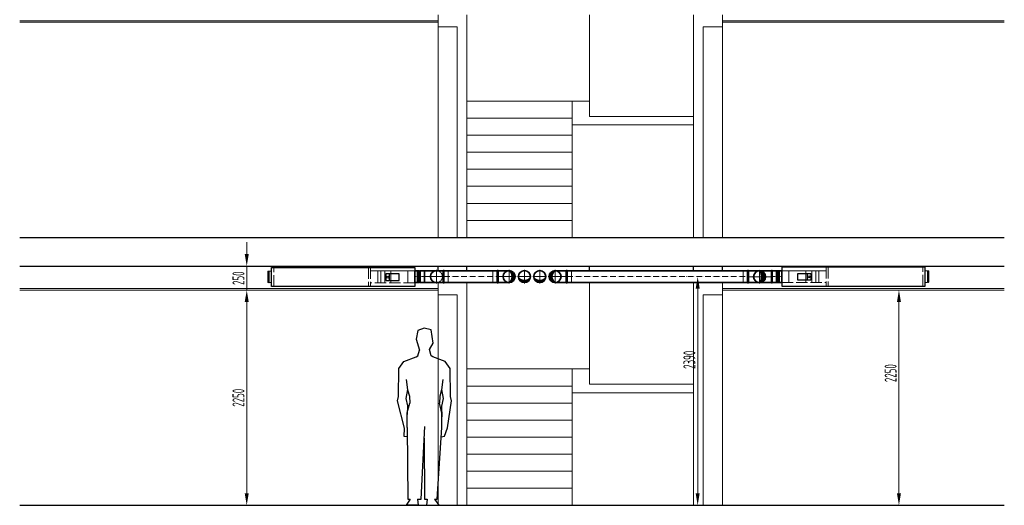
# Model space of a CAD drawing. Header units: millimetres. Extents: x -118717 to 8962, y 22910 to 145283.
# Tile 62 of 193: x -68195 to -57907, y 89973 to 95049. Entities that reach past the tile are written whole.
import ezdxf

# ---------------------------------------------------------------- set-up
doc = ezdxf.new("R2010")
doc.units = ezdxf.units.MM
for name, pattern in [('ACAD_ISO02W100', [15, 12, -3]), ('ACAD_ISO10W100', [18, 12, -3, 0, -3]), ('phl_thick', [0])]:
    doc.linetypes.add(name, pattern=pattern)
for name, color, linetype, lineweight in [('UT_KOTY - DIMENZE', 7, 'Continuous', 5), ('VZT_01 SUP (PŘÍVOD) - OBRYS', 5, 'Continuous', 35), ('VZT_02 SUP (PŘÍVOD) - OSA', 5, 'ACAD_ISO10W100', 5), ('VZT_04 SUP (PŘÍVOD) - SKRYTÉ', 5, 'ACAD_ISO02W100', 5), ('VZT_05 ETA (ODVOD) - OBRYS', 6, 'Continuous', 35), ('VZT_06 ETA (ODVOD) - OSA', 6, 'ACAD_ISO10W100', 5), ('VZT_21 ZAŘÍZENÍ - OBRYS', 1, 'Continuous', 30), ('VZT_22 ZAŘÍZENÍ - DETAIL', 8, 'Continuous', 5), ('VZT_50 POPIS - OBECNE', 7, 'Continuous', 13)]:
    doc.layers.add(name, color=color, linetype=linetype, lineweight=lineweight)
doc.layers.add('VZT_03 SUP (PŘÍVOD) - NETISK', color=8, linetype='ACAD_ISO02W100', lineweight=5, plot=False)
doc.layers.add('VZT_07 ETA (ODVOD) - NETISK', color=8, linetype='ACAD_ISO02W100', lineweight=5, plot=False)
doc.styles.add('ISOCP 2.5', font='isocp.shx', dxfattribs={"width": 0.6, "height": 2.5})

msp = doc.modelspace()

# ---------------------------------------------------------------- hatches: boundary and pattern name
at = {"layer": 'VZT_01 SUP (PŘÍVOD) - OBRYS'}
h = msp.add_hatch(color=256, dxfattribs=at)
h.dxf.hatch_style = 1
h.paths.add_polyline_path([(-63081, 92300, 0.242708), (-63049, 92363), (-63019, 92363, -0.414214)])
h.paths.add_polyline_path([(-63019, 92363), (-63049, 92363, 0.242708), (-63081, 92425, -0.414214)])
h = msp.add_hatch(color=256, dxfattribs=at)
h.dxf.hatch_style = 1
h.paths.add_polyline_path([(-62601, 92300, -0.242708), (-62633, 92363), (-62664, 92363, 0.414214)])
h.paths.add_polyline_path([(-62664, 92363), (-62633, 92363, -0.242708), (-62601, 92425, 0.414214)])
h = msp.add_hatch(color=256, dxfattribs=at)
h.dxf.hatch_style = 1
h.paths.add_polyline_path([(-60464, 92300, 0.242708), (-60432, 92362), (-60402, 92362, -0.414214)])
h.paths.add_polyline_path([(-60402, 92362), (-60432, 92362, 0.242708), (-60464, 92425, -0.414214)])
at = {"layer": 'VZT_05 ETA (ODVOD) - OBRYS'}
h = msp.add_hatch(color=256, dxfattribs=at)
h.dxf.hatch_style = 1
h.paths.add_polyline_path([(-62984, 92363, 0.242708), (-62921, 92330), (-62921, 92300, -0.414214)])
h.paths.add_polyline_path([(-62921, 92300), (-62921, 92330, 0.242708), (-62859, 92363, -0.414214)])
h = msp.add_hatch(color=256, dxfattribs=at)
h.dxf.hatch_style = 1
h.paths.add_polyline_path([(-62699, 92363, -0.242708), (-62761, 92330), (-62761, 92300, 0.414214)])
h.paths.add_polyline_path([(-62761, 92300), (-62761, 92330, -0.242708), (-62824, 92363, 0.414214)])

# ---------------------------------------------------------------- linework, layer by layer
at = {"color": 8}
for p, q in [((-68195, 92773), (-57907, 92773)), ((-68195, 92473), (-57907, 92473)), ((-63823, 92425), (-63823, 92473)), ((-63523, 92425), (-63523, 92473)), ((-62240, 92425), (-62240, 92473)), ((-61153, 92425), (-61153, 92473)), ((-60853, 92425), (-60853, 92472)), ((-68195, 89973), (-57907, 89973))]:
    msp.add_line(p, q, dxfattribs=at)
for p, q in [((-64035, 91800), (-64054, 91710)), ((-63968, 91824), (-64035, 91800)), ((-63895, 91808), (-63968, 91824)), ((-63876, 91669), (-63895, 91808)), ((-64054, 91710), (-64019, 91593)), ((-64036, 91534), (-64019, 91593)), ((-63914, 91600), (-63876, 91669)), ((-63895, 91534), (-63914, 91600)), ((-64234, 91404), (-64181, 91477)), ((-64181, 91477), (-64052, 91524)), ((-64052, 91524), (-64036, 91534)), ((-63878, 91524), (-63895, 91534)), ((-63749, 91477), (-63878, 91524)), ((-63697, 91404), (-63749, 91477)), ((-64237, 91109), (-64234, 91404)), ((-63694, 91109), (-63697, 91404)), ((-64156, 91286), (-64143, 91179)), ((-63774, 91286), (-63788, 91179)), ((-64143, 91183), (-64161, 91090)), ((-64143, 91179), (-64124, 91115)), ((-63788, 91179), (-63807, 91115)), ((-63788, 91183), (-63770, 91090)), ((-64249, 91065), (-64237, 91109)), ((-64174, 90778), (-64249, 91065)), ((-64161, 91090), (-64144, 91014)), ((-64124, 91115), (-64120, 91041)), ((-63807, 91115), (-63810, 91041)), ((-63770, 91090), (-63787, 91010)), ((-63724, 90782), (-63682, 91065)), ((-63682, 91065), (-63694, 91109)), ((-64144, 91014), (-64145, 90922)), ((-64145, 90935), (-64140, 90968)), ((-64140, 90968), (-64120, 91041)), ((-63791, 90968), (-63810, 91041)), ((-63786, 90935), (-63791, 90968)), ((-63787, 91010), (-63786, 90897)), ((-64145, 90785), (-64145, 90935)), ((-63786, 90785), (-63786, 90935)), ((-64178, 90693), (-64174, 90778)), ((-64145, 90785), (-64138, 90036)), ((-64000, 90036), (-63961, 90795)), ((-63833, 90036), (-63786, 90785)), ((-63757, 90694), (-63724, 90782)), ((-64144, 90689), (-64178, 90693)), ((-63968, 90675), (-63964, 90036)), ((-63791, 90690), (-63757, 90694)), ((-64117, 90036), (-64157, 89973)), ((-64138, 90036), (-64117, 90036)), ((-64037, 90036), (-64000, 90036)), ((-64037, 90036), (-64032, 89974)), ((-63964, 90036), (-63939, 90036)), ((-63939, 90036), (-63943, 89974)), ((-63861, 90036), (-63833, 90036)), ((-63861, 90036), (-63817, 89973)), ((-64032, 89974), (-64157, 89973)), ((-63943, 89974), (-63817, 89973))]:
    msp.add_line(p, q)
for centre in [(-62921, 92363), (-62761, 92363)]:
    msp.add_circle(centre, 62.5)
at = {"layer": 'UT_KOTY - DIMENZE', "linetype": 'phl_thick'}
for p, q in [((-65823, 92598), (-65823, 92723)), ((-65823, 92222), (-65823, 92473)), ((-65823, 92097), (-65823, 91972))]:
    msp.add_line(p, q, dxfattribs=at)
at = {"layer": 'UT_KOTY - DIMENZE'}
for p, q in [((-61111, 90098), (-61111, 92238)), ((-65823, 90098), (-65823, 92097)), ((-59008, 90098), (-59008, 92098))]:
    msp.add_line(p, q, dxfattribs=at)
at = {"layer": 'UT_KOTY - DIMENZE', "linetype": 'phl_thick'}
for points in [[(-65844, 92598), (-65802, 92598), (-65823, 92473)], [(-65844, 92097), (-65802, 92097), (-65823, 92222)]]:
    msp.add_solid(points, dxfattribs=at)
at = {"layer": 'UT_KOTY - DIMENZE'}
for points in [[(-61132, 92238), (-61090, 92238), (-61111, 92363)], [(-65844, 92097), (-65802, 92097), (-65823, 92222)], [(-59029, 92098), (-58987, 92098), (-59008, 92223)], [(-65844, 90098), (-65802, 90098), (-65823, 89973)], [(-61132, 90098), (-61090, 90098), (-61111, 89973)], [(-59029, 90098), (-58987, 90098), (-59008, 89973)]]:
    msp.add_solid(points, dxfattribs=at)
at = {"layer": 'VZT_01 SUP (PŘÍVOD) - OBRYS'}
for p, q in [((-64065, 92425), (-64065, 92300)), ((-64065, 92425), (-64019, 92425)), ((-64019, 92425), (-64019, 92300)), ((-64011, 92425), (-64011, 92300)), ((-64011, 92425), (-63966, 92425)), ((-63966, 92425), (-63966, 92300)), ((-60339, 92425), (-60339, 92300)), ((-60332, 92425), (-60332, 92300)), ((-60332, 92425), (-60286, 92425)), ((-60286, 92425), (-60286, 92300)), ((-60278, 92425), (-60278, 92300)), ((-60278, 92425), (-60233, 92425)), ((-60233, 92425), (-60233, 92300)), ((-64065, 92300), (-64019, 92300)), ((-64011, 92300), (-63966, 92300)), ((-60332, 92300), (-60286, 92300)), ((-60278, 92300), (-60233, 92300))]:
    msp.add_line(p, q, dxfattribs=at)
for points in [[(-63771, 92425), (-63966, 92425)], [(-63771, 92425), (-63841, 92425)], [(-63771, 92300), (-63771, 92425)], [(-63206, 92425), (-63762, 92425)], [(-63762, 92300), (-63762, 92425)], [(-63206, 92300), (-63206, 92425)], [(-63197, 92300), (-63197, 92425)], [(-63197, 92425), (-63081, 92425)], [(-62485, 92425), (-62601, 92425)], [(-62485, 92300), (-62485, 92425)], [(-60589, 92425), (-62476, 92425)], [(-62476, 92300), (-62476, 92425)], [(-60589, 92300), (-60589, 92425)], [(-60339, 92425), (-60580, 92425)], [(-60580, 92300), (-60580, 92425)], [(-60580, 92425), (-60464, 92425)], [(-63771, 92300), (-63966, 92300)], [(-63771, 92300), (-63841, 92300)], [(-63206, 92300), (-63762, 92300)], [(-63197, 92300), (-63081, 92300)], [(-62485, 92300), (-62601, 92300)], [(-60589, 92300), (-62476, 92300)], [(-60339, 92300), (-60580, 92300)], [(-60580, 92300), (-60464, 92300)]]:
    msp.add_lwpolyline(points, dxfattribs=at)
for centre in [(-63081, 92363), (-62601, 92363), (-60464, 92362)]:
    msp.add_circle(centre, 62.5, dxfattribs=at)
for centre, radius, start, end in [((-64015, 92425), 4, 180, 0), ((-63841, 92363), 62.5, 90, 270), ((-63766, 92425), 4.5, 0, 180), ((-63202, 92425), 4.5, 0, 180), ((-63126, 92363), 76.7, 305.4307, 54.5693), ((-62557, 92363), 76.7, 125.4307, 234.5693), ((-62481, 92425), 4.5, 0, 180), ((-60585, 92425), 4.5, 0, 180), ((-60509, 92362), 76.7, 305.4307, 54.5693), ((-60336, 92424), 4.17, 21.1072, 156.5322), ((-60282, 92425), 4, 180, 0), ((-64015, 92300), 4, 0, 180), ((-63766, 92300), 4.5, 180, 0), ((-63202, 92300), 4.5, 180, 0), ((-62481, 92300), 4.5, 180, 0), ((-60585, 92300), 4.5, 180, 0), ((-60336, 92302), 4.17, 203.4678, 329.7019), ((-60282, 92300), 4, 0, 180)]:
    msp.add_arc(centre, radius, start, end, dxfattribs=at)
msp.add_open_spline([(-60332, 92300), (-60332, 92300), (-60332, 92300), (-60332, 92300), (-60332, 92300), (-60332, 92302), (-60332, 92302), (-60332, 92305), (-60332, 92309), (-60332, 92318), (-60332, 92324), (-60332, 92338), (-60332, 92346), (-60332, 92362), (-60332, 92370), (-60332, 92386), (-60332, 92393), (-60332, 92407), (-60332, 92412), (-60332, 92419), (-60332, 92421), (-60332, 92424), (-60332, 92425), (-60332, 92425)], degree=3, knots=[197.067977, 197.067977, 197.067977, 197.067977, 201.792196, 201.792196, 209.190204, 209.190204, 218.040239, 218.040239, 237.760854, 237.760854, 262.206108, 262.206108, 286.831239, 286.831239, 311.323072, 311.323072, 335.946087, 335.946087, 360.704397, 360.704397, 377.088273, 377.088273, 394.105327, 394.105327, 394.105327, 394.105327], dxfattribs=at)
at = {"layer": 'VZT_02 SUP (PŘÍVOD) - OSA', "ltscale": 0.3}
for points in [[(-63841, 92363), (-63841, 92435)], [(-63081, 92363), (-63081, 92435)], [(-62601, 92363), (-62601, 92435)], [(-60464, 92362), (-60464, 92435)], [(-63913, 92363), (-63841, 92363)], [(-63841, 92363), (-63762, 92363)], [(-63841, 92290), (-63841, 92363)], [(-63081, 92363), (-63206, 92363)], [(-63009, 92363), (-63081, 92363)], [(-63081, 92290), (-63081, 92363)], [(-62674, 92363), (-62601, 92363)], [(-62601, 92363), (-62476, 92363)], [(-62601, 92290), (-62601, 92363)], [(-60464, 92362), (-60589, 92362)], [(-60392, 92362), (-60464, 92362)], [(-60464, 92290), (-60464, 92362)]]:
    msp.add_lwpolyline(points, dxfattribs=at)
at = {"layer": 'VZT_02 SUP (PŘÍVOD) - OSA'}
for points in [[(-64065, 92363), (-63966, 92363)], [(-60332, 92363), (-60233, 92363)]]:
    msp.add_lwpolyline(points, dxfattribs=at)
at = {"layer": 'VZT_02 SUP (PŘÍVOD) - OSA', "ltscale": 5}
for points in [[(-63966, 92363), (-63771, 92363)], [(-63762, 92363), (-63206, 92363)], [(-62476, 92363), (-60589, 92363)], [(-60580, 92362), (-60339, 92362)]]:
    msp.add_lwpolyline(points, dxfattribs=at)
at = {"layer": 'VZT_03 SUP (PŘÍVOD) - NETISK', "ltscale": 0.4}
for points in [[(-63762, 92300), (-63717, 92300), (-63717, 92425), (-63762, 92425)], [(-63206, 92300), (-63251, 92300), (-63251, 92425), (-63206, 92425)], [(-62476, 92300), (-62431, 92300), (-62431, 92425), (-62476, 92425)], [(-60589, 92300), (-60634, 92300), (-60634, 92425), (-60589, 92425)]]:
    msp.add_lwpolyline(points, dxfattribs=at)
at = {"layer": 'VZT_04 SUP (PŘÍVOD) - SKRYTÉ', "ltscale": 2}
msp.add_arc((-63841, 92363), 62.5, 270, 90, dxfattribs=at)
at = {"layer": 'VZT_04 SUP (PŘÍVOD) - SKRYTÉ'}
msp.add_arc((-60575, 92363), 127, 331.0409, 28.9591, dxfattribs=at)
at = {"layer": 'VZT_05 ETA (ODVOD) - OBRYS'}
for centre in [(-62921, 92363), (-62761, 92363)]:
    msp.add_circle(centre, 62.5, dxfattribs=at)
at = {"layer": 'VZT_06 ETA (ODVOD) - OSA', "ltscale": 0.3}
for p, q in [((-62921, 92363), (-62921, 92435)), ((-62761, 92363), (-62761, 92435)), ((-62993, 92363), (-62853, 92363)), ((-62921, 92290), (-62921, 92363)), ((-62833, 92363), (-62693, 92363)), ((-62761, 92290), (-62761, 92363))]:
    msp.add_line(p, q, dxfattribs=at)
at = {"layer": 'VZT_07 ETA (ODVOD) - NETISK', "ltscale": 0.4}
for p, q in [((-65603, 92420), (-65603, 92300)), ((-65599, 92420), (-65603, 92420)), ((-65599, 92420), (-65599, 92300)), ((-65598, 92419), (-65599, 92419)), ((-65598, 92421), (-65598, 92299)), ((-65598, 92421), (-65598, 92299)), ((-65598, 92421), (-65598, 92421)), ((-65591, 92419), (-65598, 92419)), ((-65591, 92421), (-65591, 92299)), ((-65590, 92421), (-65591, 92421)), ((-65590, 92421), (-65590, 92299)), ((-65587, 92419), (-65590, 92419)), ((-65587, 92420), (-65587, 92300)), ((-65565, 92420), (-65587, 92420)), ((-64065, 92420), (-64043, 92420)), ((-64043, 92420), (-64043, 92300)), ((-64043, 92419), (-64039, 92419)), ((-64039, 92421), (-64039, 92299)), ((-64039, 92421), (-64039, 92299)), ((-64039, 92421), (-64039, 92421)), ((-64039, 92419), (-64032, 92419)), ((-64032, 92421), (-64032, 92299)), ((-64032, 92421), (-64031, 92421)), ((-64031, 92421), (-64031, 92299)), ((-64031, 92420), (-64031, 92300)), ((-64031, 92420), (-64027, 92420)), ((-64031, 92419), (-64031, 92419)), ((-64027, 92420), (-64027, 92300)), ((-60271, 92423), (-60271, 92303)), ((-60267, 92423), (-60271, 92423)), ((-60267, 92423), (-60267, 92303)), ((-60266, 92422), (-60267, 92422)), ((-60266, 92424), (-60266, 92302)), ((-60266, 92424), (-60266, 92302)), ((-60266, 92424), (-60266, 92424)), ((-60259, 92422), (-60266, 92422)), ((-60259, 92424), (-60259, 92302)), ((-60258, 92424), (-60259, 92424)), ((-60258, 92424), (-60258, 92302)), ((-60255, 92422), (-60258, 92422)), ((-60255, 92423), (-60255, 92303)), ((-60233, 92423), (-60255, 92423)), ((-58733, 92423), (-58711, 92423)), ((-58711, 92423), (-58711, 92303)), ((-58711, 92422), (-58707, 92422)), ((-58707, 92424), (-58707, 92302)), ((-58707, 92424), (-58707, 92302)), ((-58707, 92424), (-58707, 92424)), ((-58707, 92422), (-58700, 92422)), ((-58700, 92424), (-58700, 92302)), ((-58700, 92424), (-58699, 92424)), ((-58699, 92424), (-58699, 92302)), ((-58699, 92423), (-58699, 92303)), ((-58699, 92423), (-58695, 92423)), ((-58699, 92422), (-58699, 92422)), ((-58695, 92423), (-58695, 92303)), ((-65599, 92300), (-65603, 92300)), ((-65598, 92301), (-65599, 92301)), ((-65591, 92301), (-65598, 92301)), ((-65598, 92299), (-65598, 92299)), ((-65590, 92299), (-65591, 92299)), ((-65587, 92301), (-65590, 92301)), ((-65565, 92300), (-65587, 92300)), ((-64065, 92300), (-64043, 92300)), ((-64043, 92301), (-64039, 92301)), ((-64039, 92301), (-64032, 92301)), ((-64039, 92299), (-64039, 92299)), ((-64032, 92299), (-64031, 92299)), ((-64031, 92301), (-64031, 92301)), ((-64031, 92300), (-64027, 92300)), ((-60267, 92303), (-60271, 92303)), ((-60266, 92304), (-60267, 92304)), ((-60259, 92304), (-60266, 92304)), ((-60266, 92302), (-60266, 92302)), ((-60258, 92302), (-60259, 92302)), ((-60255, 92304), (-60258, 92304)), ((-60233, 92303), (-60255, 92303)), ((-58733, 92303), (-58711, 92303)), ((-58711, 92304), (-58707, 92304)), ((-58707, 92304), (-58700, 92304)), ((-58707, 92302), (-58707, 92302)), ((-58700, 92302), (-58699, 92302)), ((-58699, 92304), (-58699, 92304)), ((-58699, 92303), (-58695, 92303))]:
    msp.add_line(p, q, dxfattribs=at)
at = {"layer": 'VZT_21 ZAŘÍZENÍ - OBRYS'}
for points in [[(-65565, 92460), (-64065, 92460), (-64065, 92260), (-65565, 92260)], [(-64369, 92324), (-64231, 92324), (-64231, 92393), (-64369, 92393)], [(-58733, 92463), (-60233, 92463), (-60233, 92263), (-58733, 92263)], [(-59928, 92327), (-60066, 92327), (-60066, 92395), (-59928, 92395)]]:
    msp.add_lwpolyline(points, close=True, dxfattribs=at)
for points in [[(-64332, 92324), (-64332, 92393)], [(-59965, 92327), (-59965, 92395)]]:
    msp.add_lwpolyline(points, dxfattribs=at)
for centre in [(-64348, 92358), (-59949, 92361)]:
    msp.add_circle(centre, 9.89, dxfattribs=at)
at = {"layer": 'VZT_22 ZAŘÍZENÍ - DETAIL', "linetype": 'ACAD_ISO02W100', "lineweight": 5, "ltscale": 10}
for points in [[(-65541, 92260), (-65541, 92460)], [(-64549, 92460), (-64549, 92260)], [(-64529, 92460), (-64529, 92260)], [(-64453, 92298), (-64453, 92423)], [(-64422, 92298), (-64422, 92423)], [(-64379, 92298), (-64379, 92423)], [(-64316, 92298), (-64316, 92423)], [(-64140, 92298), (-64140, 92423)], [(-60157, 92300), (-60157, 92425)], [(-59982, 92300), (-59982, 92425)], [(-59918, 92300), (-59918, 92425)], [(-59875, 92300), (-59875, 92425)], [(-59844, 92300), (-59844, 92425)], [(-59769, 92463), (-59769, 92263)], [(-59748, 92463), (-59748, 92263)], [(-58757, 92263), (-58757, 92463)], [(-64065, 92298), (-64529, 92298)], [(-60233, 92300), (-59769, 92300)]]:
    msp.add_lwpolyline(points, dxfattribs=at)
at = {"layer": 'VZT_22 ZAŘÍZENÍ - DETAIL'}
for points in [[(-64065, 92423), (-64529, 92423)], [(-60233, 92425), (-59769, 92425)]]:
    msp.add_lwpolyline(points, dxfattribs=at)
at = {"layer": 'VZT_50 POPIS - OBECNE', "color": 8}
for p, q in [((-63823, 92773), (-63823, 95100)), ((-63523, 92773), (-63523, 95100)), ((-61153, 92773), (-61153, 95100)), ((-60853, 92773), (-60853, 95100)), ((-68195, 95038), (-63823, 95038)), ((-68195, 95023), (-63823, 95023)), ((-63823, 94973), (-63623, 94973)), ((-63623, 94973), (-63623, 92773)), ((-60853, 94973), (-61053, 94973)), ((-61053, 94973), (-61053, 92773)), ((-60853, 95038), (-57907, 95038)), ((-60853, 95023), (-57907, 95023)), ((-63823, 89973), (-63823, 92300)), ((-63523, 89973), (-63523, 92300)), ((-61153, 89973), (-61153, 92300)), ((-60853, 89973), (-60853, 92300)), ((-68195, 92238), (-63823, 92238)), ((-68195, 92223), (-63823, 92223)), ((-60853, 92238), (-57907, 92238)), ((-60853, 92223), (-57907, 92223)), ((-63823, 92173), (-63623, 92173)), ((-63623, 92173), (-63623, 89973)), ((-60853, 92173), (-61053, 92173)), ((-61053, 92173), (-61053, 89973))]:
    msp.add_line(p, q, dxfattribs=at)
at = {"layer": 'VZT_50 POPIS - OBECNE', "color": 8, "linetype": 'phl_thick'}
for p, q in [((-62240, 94038), (-62240, 95100)), ((-62240, 94198), (-63523, 94198)), ((-62424, 92773), (-62424, 94198)), ((-61153, 94038), (-62240, 94038)), ((-63523, 94019), (-62424, 94019)), ((-62424, 93948), (-61153, 93948)), ((-63523, 93841), (-62424, 93841)), ((-63523, 93663), (-62424, 93663)), ((-63523, 93485), (-62424, 93485)), ((-63523, 93307), (-62424, 93307)), ((-63523, 93129), (-62424, 93129)), ((-63523, 92951), (-62424, 92951)), ((-62240, 91238), (-62240, 92300)), ((-62240, 91398), (-63523, 91398)), ((-62424, 89973), (-62424, 91398)), ((-63523, 91219), (-62424, 91219)), ((-61153, 91238), (-62240, 91238)), ((-62424, 91148), (-61153, 91148)), ((-63523, 91041), (-62424, 91041)), ((-63523, 90863), (-62424, 90863)), ((-63523, 90685), (-62424, 90685)), ((-63523, 90507), (-62424, 90507)), ((-63523, 90329), (-62424, 90329)), ((-63523, 90151), (-62424, 90151))]:
    msp.add_line(p, q, dxfattribs=at)

# ---------------------------------------------------------------- texts
at = {"layer": 'UT_KOTY - DIMENZE', "linetype": 'phl_thick', "insert": (-65910, 92347), "char_height": 125, "attachment_point": 5, "rotation": 90, "style": 'ISOCP 2.5'}
msp.add_mtext('250', dxfattribs=at)
at = {"layer": 'UT_KOTY - DIMENZE', "char_height": 125, "attachment_point": 5, "rotation": 90, "style": 'ISOCP 2.5'}
for s, insert in [('2390', (-61198, 91494)), ('2250', (-59095, 91354)), ('2250', (-65910, 91097))]:
    msp.add_mtext(s, dxfattribs=dict(at, insert=insert))

doc.saveas('drawing.dxf')
